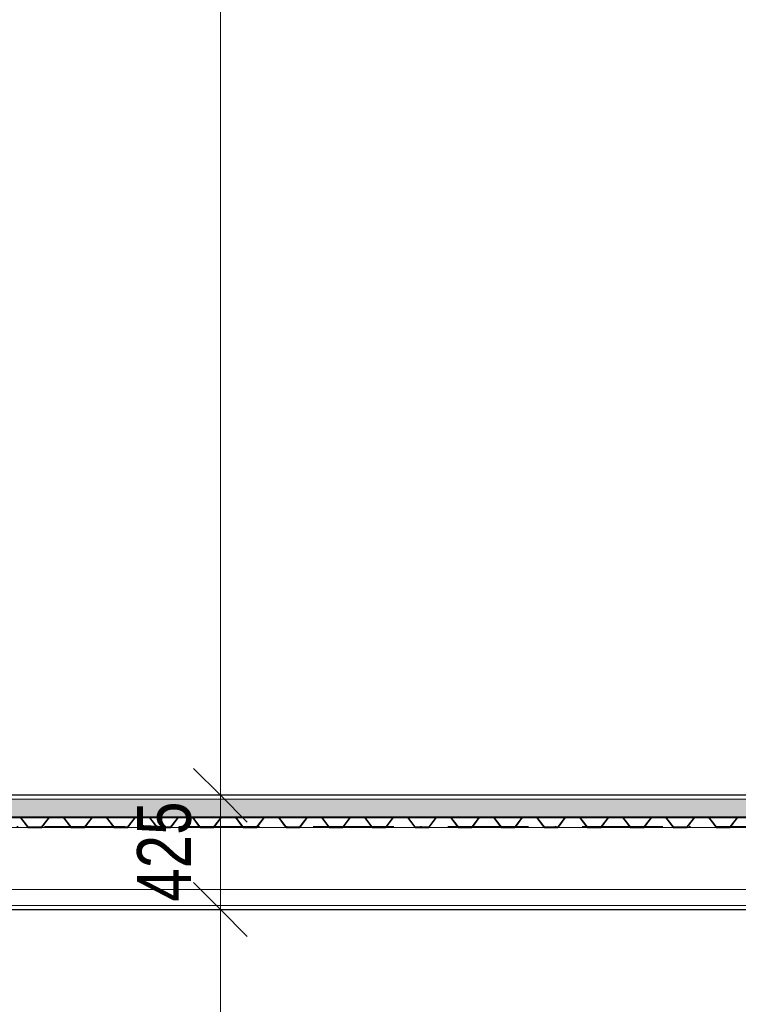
# Model space of a CAD drawing. Header units: millimetres. Extents: x 200776 to 378340, y -23587 to 19113.
# Tile 15 of 61: x 232504 to 235176, y 4323 to 7984. Entities that reach past the tile are written whole.
import ezdxf

# ---------------------------------------------------------------- set-up
doc = ezdxf.new("R2010")
doc.units = ezdxf.units.MM
doc.linetypes.add('Čerchovaná 3mm', pattern=[500, 300, -100, 0, -100])
for name, color, linetype, lineweight in [('CA_KOTY', 3, 'Continuous', 9), ('CA_KOTY-100', 3, 'Continuous', 9), ('CA_NEVHRA1', 3, 'Čerchovaná 3mm', 13), ('CA_PODLAHA', 1, 'Continuous', 25), ('CA_PODLAHA25', 7, 'Continuous', 13), ('CA_POHHRA18', 9, 'Continuous', 9), ('CA_REZY', 1, 'Continuous', 25), ('CA_SRAFY', 9, 'Continuous', 25), ('CA_ZARIZPRED', 8, 'Continuous', 13)]:
    doc.layers.add(name, color=color, linetype=linetype, lineweight=lineweight)
doc.styles.add('Arial_2', font='arial.ttf', dxfattribs={"width": 0.8, "height": 200})
doc.dimstyles.new('HP_Přímá_-_2_mm_Ariel_1-100', dxfattribs={"dimscale": 304.8, "dimtxt": 204.05188, "dimasz": 0.656168, "dimexe": 0.328084, "dimexo": 0.0625, "dimgap": 0.164042, "dimtad": 1, "dimdec": 0, "dimzin": 0, "dimdsep": 46, "dimtxsty": 'Arial_2', "dimblk1": 'OBLIQUE', "dimblk2": 'OBLIQUE', "dimsah": 1, "dimcen": 0.09, "dimazin": 0, "dimtfac": 1, "dimtdec": 4, "dimtix": 1, "dimtmove": 0, "dimatfit": 3, "dimfxl": 0.984252, "dimfxlon": 1, "dimtvp": 1, "dimtolj": 1, "dimtzin": 0, "dimarcsym": 2})

# ---------------------------------------------------------------- blocks, each defined once
blk = doc.blocks.new('ocelová kce final - 11542_003_OK-HALA_TaO-2_ET_AciS_2025-05-29_upr_dwg-2597525-Řez 1 - vestavek V9')
at = {"layer": 'CA_REZY'}
for p, q in [((246896, 5100), (205100, 5100)), ((205100, 5019), (246896, 5019)), ((232616.1, 5019), (232503.9, 5019)), ((232506.2, 5016.7), (232532.9, 4981.6)), ((232507.1, 5017.4), (232533.8, 4982.3)), ((232533.8, 4982.3), (232507.1, 5017.4)), ((232586.2, 4982.3), (232612.9, 5017.4)), ((232612.9, 5017.4), (232586.2, 4982.3)), ((232587.1, 4981.6), (232613.8, 5016.7)), ((232663.8, 5019), (232616.2, 5019)), ((232616.2, 5017.9), (232663.8, 5017.9)), ((232776.1, 5019), (232663.9, 5019)), ((232666.2, 5016.7), (232692.9, 4981.6)), ((232667.1, 5017.4), (232693.8, 4982.3)), ((232693.8, 4982.3), (232667.1, 5017.4)), ((232746.2, 4982.3), (232772.9, 5017.4)), ((232772.9, 5017.4), (232746.2, 4982.3)), ((232747.1, 4981.6), (232773.8, 5016.7)), ((232823.8, 5019), (232776.2, 5019)), ((232776.2, 5017.9), (232823.8, 5017.9)), ((232936.1, 5019), (232823.9, 5019)), ((232826.2, 5016.7), (232852.9, 4981.6)), ((232827.1, 5017.4), (232853.8, 4982.3)), ((232853.8, 4982.3), (232827.1, 5017.4)), ((232906.2, 4982.3), (232932.9, 5017.4)), ((232932.9, 5017.4), (232906.2, 4982.3)), ((232907.1, 4981.6), (232933.8, 5016.7)), ((232980, 5019), (232936.2, 5019)), ((232936.2, 5017.9), (232980, 5017.9)), ((232983.8, 5019), (232940, 5019)), ((232940, 5019), (232940, 5017.9)), ((232940, 5017.9), (232983.8, 5017.9)), ((232980, 5017.9), (232980, 5019)), ((233096.1, 5019), (232983.9, 5019)), ((232986.2, 5016.7), (233012.9, 4981.6)), ((232987.1, 5017.4), (233013.8, 4982.3)), ((233013.8, 4982.3), (232987.1, 5017.4)), ((233066.2, 4982.3), (233092.9, 5017.4)), ((233092.9, 5017.4), (233066.2, 4982.3)), ((233067.1, 4981.6), (233093.8, 5016.7)), ((233143.8, 5019), (233096.2, 5019)), ((233096.2, 5017.9), (233143.8, 5017.9)), ((233256.1, 5019), (233143.9, 5019)), ((233146.2, 5016.7), (233172.9, 4981.6)), ((233147.1, 5017.4), (233173.8, 4982.3)), ((233173.8, 4982.3), (233147.1, 5017.4)), ((233226.2, 4982.3), (233252.9, 5017.4)), ((233252.9, 5017.4), (233226.2, 4982.3)), ((233227.1, 4981.6), (233253.8, 5016.7)), ((233303.8, 5019), (233256.2, 5019)), ((233256.2, 5017.9), (233303.8, 5017.9)), ((233416.1, 5019), (233303.9, 5019)), ((233306.2, 5016.7), (233332.9, 4981.6)), ((233307.1, 5017.4), (233333.8, 4982.3)), ((233333.8, 4982.3), (233307.1, 5017.4)), ((233386.2, 4982.3), (233412.9, 5017.4)), ((233412.9, 5017.4), (233386.2, 4982.3)), ((233387.1, 4981.6), (233413.8, 5016.7)), ((233463.8, 5019), (233416.2, 5019)), ((233416.2, 5017.9), (233463.8, 5017.9)), ((233576.1, 5019), (233463.9, 5019)), ((233466.2, 5016.7), (233492.9, 4981.6)), ((233467.1, 5017.4), (233493.8, 4982.3)), ((233493.8, 4982.3), (233467.1, 5017.4)), ((233546.2, 4982.3), (233572.9, 5017.4)), ((233572.9, 5017.4), (233546.2, 4982.3)), ((233547.1, 4981.6), (233573.8, 5016.7)), ((233623.8, 5019), (233576.2, 5019)), ((233576.2, 5017.9), (233623.8, 5017.9)), ((233736.1, 5019), (233623.9, 5019)), ((233626.2, 5016.7), (233652.9, 4981.6)), ((233627.1, 5017.4), (233653.8, 4982.3)), ((233653.8, 4982.3), (233627.1, 5017.4)), ((233706.2, 4982.3), (233732.9, 5017.4)), ((233732.9, 5017.4), (233706.2, 4982.3)), ((233707.1, 4981.6), (233733.8, 5016.7)), ((233783.8, 5019), (233736.2, 5019)), ((233736.2, 5017.9), (233783.8, 5017.9)), ((233896.1, 5019), (233783.9, 5019)), ((233786.2, 5016.7), (233812.9, 4981.6)), ((233787.1, 5017.4), (233813.8, 4982.3)), ((233813.8, 4982.3), (233787.1, 5017.4)), ((233866.2, 4982.3), (233892.9, 5017.4)), ((233892.9, 5017.4), (233866.2, 4982.3)), ((233867.1, 4981.6), (233893.8, 5016.7)), ((233940, 5019), (233896.2, 5019)), ((233896.2, 5017.9), (233940, 5017.9)), ((233943.8, 5019), (233900, 5019)), ((233900, 5019), (233900, 5017.9)), ((233900, 5017.9), (233943.8, 5017.9)), ((233940, 5017.9), (233940, 5019)), ((234056.1, 5019), (233943.9, 5019)), ((233946.2, 5016.7), (233972.9, 4981.6)), ((233947.1, 5017.4), (233973.8, 4982.3)), ((233973.8, 4982.3), (233947.1, 5017.4)), ((234026.2, 4982.3), (234052.9, 5017.4)), ((234052.9, 5017.4), (234026.2, 4982.3)), ((234027.1, 4981.6), (234053.8, 5016.7)), ((234103.8, 5019), (234056.2, 5019)), ((234056.2, 5017.9), (234103.8, 5017.9)), ((234216.1, 5019), (234103.9, 5019)), ((234106.2, 5016.7), (234132.9, 4981.6)), ((234107.1, 5017.4), (234133.8, 4982.3)), ((234133.8, 4982.3), (234107.1, 5017.4)), ((234186.2, 4982.3), (234212.9, 5017.4)), ((234212.9, 5017.4), (234186.2, 4982.3)), ((234187.1, 4981.6), (234213.8, 5016.7)), ((234263.8, 5019), (234216.2, 5019)), ((234216.2, 5017.9), (234263.8, 5017.9)), ((234376.1, 5019), (234263.9, 5019)), ((234266.2, 5016.7), (234292.9, 4981.6)), ((234267.1, 5017.4), (234293.8, 4982.3)), ((234293.8, 4982.3), (234267.1, 5017.4)), ((234346.2, 4982.3), (234372.9, 5017.4)), ((234372.9, 5017.4), (234346.2, 4982.3)), ((234347.1, 4981.6), (234373.8, 5016.7)), ((234423.8, 5019), (234376.2, 5019)), ((234376.2, 5017.9), (234423.8, 5017.9)), ((234536.1, 5019), (234423.9, 5019)), ((234426.2, 5016.7), (234452.9, 4981.6)), ((234427.1, 5017.4), (234453.8, 4982.3)), ((234453.8, 4982.3), (234427.1, 5017.4)), ((234506.2, 4982.3), (234532.9, 5017.4)), ((234532.9, 5017.4), (234506.2, 4982.3)), ((234507.1, 4981.6), (234533.8, 5016.7)), ((234583.8, 5019), (234536.2, 5019)), ((234536.2, 5017.9), (234583.8, 5017.9)), ((234696.1, 5019), (234583.9, 5019)), ((234586.2, 5016.7), (234612.9, 4981.6)), ((234587.1, 5017.4), (234613.8, 4982.3)), ((234613.8, 4982.3), (234587.1, 5017.4)), ((234666.2, 4982.3), (234692.9, 5017.4)), ((234692.9, 5017.4), (234666.2, 4982.3)), ((234667.1, 4981.6), (234693.8, 5016.7)), ((234743.8, 5019), (234696.2, 5019)), ((234696.2, 5017.9), (234743.8, 5017.9)), ((234856.1, 5019), (234743.9, 5019)), ((234746.2, 5016.7), (234772.9, 4981.6)), ((234747.1, 5017.4), (234773.8, 4982.3)), ((234773.8, 4982.3), (234747.1, 5017.4)), ((234826.2, 4982.3), (234852.9, 5017.4)), ((234852.9, 5017.4), (234826.2, 4982.3)), ((234827.1, 4981.6), (234853.8, 5016.7)), ((234900, 5019), (234856.2, 5019)), ((234856.2, 5017.9), (234900, 5017.9)), ((234903.8, 5019), (234860, 5019)), ((234860, 5019), (234860, 5017.9)), ((234860, 5017.9), (234903.8, 5017.9)), ((234900, 5017.9), (234900, 5019)), ((235016.1, 5019), (234903.9, 5019)), ((234906.2, 5016.7), (234932.9, 4981.6)), ((234907.1, 5017.4), (234933.8, 4982.3)), ((234933.8, 4982.3), (234907.1, 5017.4)), ((234986.2, 4982.3), (235012.9, 5017.4)), ((235012.9, 5017.4), (234986.2, 4982.3)), ((234987.1, 4981.6), (235013.8, 5016.7)), ((235063.8, 5019), (235016.2, 5019)), ((235016.2, 5017.9), (235063.8, 5017.9)), ((235176.1, 5019), (235063.9, 5019)), ((235066.2, 5016.7), (235092.9, 4981.6)), ((235067.1, 5017.4), (235093.8, 4982.3)), ((235093.8, 4982.3), (235067.1, 5017.4)), ((235146.2, 4982.3), (235172.9, 5017.4)), ((235172.9, 5017.4), (235146.2, 4982.3)), ((235147.1, 4981.6), (235173.8, 5016.7)), ((232536.2, 4981.1), (232583.8, 4981.1)), ((232583.8, 4981.1), (232536.2, 4981.1)), ((232536.2, 4980), (232583.8, 4980)), ((232696.2, 4981.1), (232743.8, 4981.1)), ((232743.8, 4981.1), (232696.2, 4981.1)), ((232696.2, 4980), (232743.8, 4980)), ((232856.2, 4981.1), (232903.8, 4981.1)), ((232903.8, 4981.1), (232856.2, 4981.1)), ((232856.2, 4980), (232903.8, 4980)), ((233016.2, 4981.1), (233063.8, 4981.1)), ((233063.8, 4981.1), (233016.2, 4981.1)), ((233016.2, 4980), (233063.8, 4980)), ((233176.2, 4981.1), (233223.8, 4981.1)), ((233223.8, 4981.1), (233176.2, 4981.1)), ((233176.2, 4980), (233223.8, 4980)), ((233336.2, 4981.1), (233383.8, 4981.1)), ((233383.8, 4981.1), (233336.2, 4981.1)), ((233336.2, 4980), (233383.8, 4980)), ((233496.2, 4981.1), (233543.8, 4981.1)), ((233543.8, 4981.1), (233496.2, 4981.1)), ((233496.2, 4980), (233543.8, 4980)), ((233656.2, 4981.1), (233703.8, 4981.1)), ((233703.8, 4981.1), (233656.2, 4981.1)), ((233656.2, 4980), (233703.8, 4980)), ((233816.2, 4981.1), (233863.8, 4981.1)), ((233863.8, 4981.1), (233816.2, 4981.1)), ((233816.2, 4980), (233863.8, 4980)), ((233976.2, 4981.1), (234023.8, 4981.1)), ((234023.8, 4981.1), (233976.2, 4981.1)), ((233976.2, 4980), (234023.8, 4980)), ((234136.2, 4981.1), (234183.8, 4981.1)), ((234183.8, 4981.1), (234136.2, 4981.1)), ((234136.2, 4980), (234183.8, 4980)), ((234296.2, 4981.1), (234343.8, 4981.1)), ((234343.8, 4981.1), (234296.2, 4981.1)), ((234296.2, 4980), (234343.8, 4980)), ((234456.2, 4981.1), (234503.8, 4981.1)), ((234503.8, 4981.1), (234456.2, 4981.1)), ((234456.2, 4980), (234503.8, 4980)), ((234616.2, 4981.1), (234663.8, 4981.1)), ((234663.8, 4981.1), (234616.2, 4981.1)), ((234616.2, 4980), (234663.8, 4980)), ((234776.2, 4981.1), (234823.8, 4981.1)), ((234823.8, 4981.1), (234776.2, 4981.1)), ((234776.2, 4980), (234823.8, 4980)), ((234936.2, 4981.1), (234983.8, 4981.1)), ((234983.8, 4981.1), (234936.2, 4981.1)), ((234936.2, 4980), (234983.8, 4980)), ((235096.2, 4981.1), (235143.8, 4981.1)), ((235143.8, 4981.1), (235096.2, 4981.1)), ((235096.2, 4980), (235143.8, 4980))]:
    blk.add_line(p, q, dxfattribs=at)
for centre, radius, start, end in [((232503.8, 5015), 4.04, 36.3452, 90), ((232503.8, 5015), 2.96, 36.1815, 90), ((232503.8, 5015), 4.04, 36.3453, 88.7247), ((232616.3, 5014.8), 4.18, 91.5924, 142.6726), ((232616.2, 5015), 4.04, 90, 143.6548), ((232616.2, 5015), 2.96, 90, 143.8185), ((232663.8, 5015), 4.04, 36.3452, 90), ((232663.8, 5015), 2.96, 36.1815, 90), ((232663.8, 5015), 4.04, 36.3453, 88.7247), ((232776.3, 5014.8), 4.18, 91.5924, 142.6726), ((232776.2, 5015), 4.04, 90, 143.6548), ((232776.2, 5015), 2.96, 90, 143.8185), ((232823.8, 5015), 4.04, 36.3452, 90), ((232823.8, 5015), 2.96, 36.1815, 90), ((232823.8, 5015), 4.04, 36.3453, 88.7247), ((232936.3, 5014.8), 4.18, 91.5924, 142.6726), ((232936.2, 5015), 4.04, 90, 143.6548), ((232936.2, 5015), 2.96, 90, 143.8185), ((232983.8, 5015), 4.04, 36.3452, 90), ((232983.8, 5015), 2.96, 36.1815, 90), ((232983.8, 5015), 4.04, 36.3453, 88.7247), ((233096.3, 5014.8), 4.18, 91.5924, 142.6726), ((233096.2, 5015), 4.04, 90, 143.6548), ((233096.2, 5015), 2.96, 90, 143.8185), ((233143.8, 5015), 4.04, 36.3452, 90), ((233143.8, 5015), 2.96, 36.1815, 90), ((233143.8, 5015), 4.04, 36.3453, 88.7247), ((233256.3, 5014.8), 4.18, 91.5924, 142.6726), ((233256.2, 5015), 4.04, 90, 143.6548), ((233256.2, 5015), 2.96, 90, 143.8185), ((233303.8, 5015), 4.04, 36.3452, 90), ((233303.8, 5015), 2.96, 36.1815, 90), ((233303.8, 5015), 4.04, 36.3453, 88.7247), ((233416.3, 5014.8), 4.18, 91.5924, 142.6726), ((233416.2, 5015), 4.04, 90, 143.6548), ((233416.2, 5015), 2.96, 90, 143.8185), ((233463.8, 5015), 4.04, 36.3452, 90), ((233463.8, 5015), 2.96, 36.1815, 90), ((233463.8, 5015), 4.04, 36.3453, 88.7247), ((233576.3, 5014.8), 4.18, 91.5924, 142.6726), ((233576.2, 5015), 4.04, 90, 143.6548), ((233576.2, 5015), 2.96, 90, 143.8185), ((233623.8, 5015), 4.04, 36.3452, 90), ((233623.8, 5015), 2.96, 36.1815, 90), ((233623.8, 5015), 4.04, 36.3453, 88.7247), ((233736.3, 5014.8), 4.18, 91.5924, 142.6726), ((233736.2, 5015), 4.04, 90, 143.6548), ((233736.2, 5015), 2.96, 90, 143.8185), ((233783.8, 5015), 4.04, 36.3452, 90), ((233783.8, 5015), 2.96, 36.1815, 90), ((233783.8, 5015), 4.04, 36.3453, 88.7247), ((233896.3, 5014.8), 4.18, 91.5924, 142.6726), ((233896.2, 5015), 4.04, 90, 143.6548), ((233896.2, 5015), 2.96, 90, 143.8185), ((233943.8, 5015), 4.04, 36.3452, 90), ((233943.8, 5015), 2.96, 36.1815, 90), ((233943.8, 5015), 4.04, 36.3453, 88.7247), ((234056.3, 5014.8), 4.18, 91.5924, 142.6726), ((234056.2, 5015), 4.04, 90, 143.6548), ((234056.2, 5015), 2.96, 90, 143.8185), ((234103.8, 5015), 4.04, 36.3452, 90), ((234103.8, 5015), 2.96, 36.1815, 90), ((234103.8, 5015), 4.04, 36.3453, 88.7247), ((234216.3, 5014.8), 4.18, 91.5924, 142.6726), ((234216.2, 5015), 4.04, 90, 143.6548), ((234216.2, 5015), 2.96, 90, 143.8185), ((234263.8, 5015), 4.04, 36.3452, 90), ((234263.8, 5015), 2.96, 36.1815, 90), ((234263.8, 5015), 4.04, 36.3453, 88.7247), ((234376.3, 5014.8), 4.18, 91.5924, 142.6726), ((234376.2, 5015), 4.04, 90, 143.6548), ((234376.2, 5015), 2.96, 90, 143.8185), ((234423.8, 5015), 4.04, 36.3452, 90), ((234423.8, 5015), 2.96, 36.1815, 90), ((234423.8, 5015), 4.04, 36.3453, 88.7247), ((234536.3, 5014.8), 4.18, 91.5924, 142.6726), ((234536.2, 5015), 4.04, 90, 143.6548), ((234536.2, 5015), 2.96, 90, 143.8185), ((234583.8, 5015), 4.04, 36.3452, 90), ((234583.8, 5015), 2.96, 36.1815, 90), ((234583.8, 5015), 4.04, 36.3453, 88.7247), ((234696.3, 5014.8), 4.18, 91.5924, 142.6726), ((234696.2, 5015), 4.04, 90, 143.6548), ((234696.2, 5015), 2.96, 90, 143.8185), ((234743.8, 5015), 4.04, 36.3452, 90), ((234743.8, 5015), 2.96, 36.1815, 90), ((234743.8, 5015), 4.04, 36.3453, 88.7247), ((234856.3, 5014.8), 4.18, 91.5924, 142.6726), ((234856.2, 5015), 4.04, 90, 143.6548), ((234856.2, 5015), 2.96, 90, 143.8185), ((234903.8, 5015), 4.04, 36.3452, 90), ((234903.8, 5015), 2.96, 36.1815, 90), ((234903.8, 5015), 4.04, 36.3453, 88.7247), ((235016.3, 5014.8), 4.18, 91.5924, 142.6726), ((235016.2, 5015), 4.04, 90, 143.6548), ((235016.2, 5015), 2.96, 90, 143.8185), ((235063.8, 5015), 4.04, 36.3452, 90), ((235063.8, 5015), 2.96, 36.1815, 90), ((235063.8, 5015), 4.04, 36.3453, 88.7247), ((235176.3, 5014.8), 4.18, 91.5924, 142.6726), ((235176.2, 5015), 4.04, 90, 143.6548), ((235176.2, 5015), 2.96, 90, 143.8185), ((232536.2, 4984), 4.04, 216.3452, 270), ((232536.3, 4984.2), 3.09, 217.3274, 268.8539), ((232536.2, 4984), 2.96, 216.1815, 270), ((232583.8, 4984), 2.96, 270, 323.8187), ((232583.8, 4984), 2.96, 270, 323.8185), ((232583.8, 4984), 4.04, 270, 323.6548), ((232696.2, 4984), 4.04, 216.3452, 270), ((232696.3, 4984.2), 3.09, 217.3274, 268.8539), ((232696.2, 4984), 2.96, 216.1815, 270), ((232743.8, 4984), 2.96, 270, 323.8187), ((232743.8, 4984), 2.96, 270, 323.8185), ((232743.8, 4984), 4.04, 270, 323.6548), ((232856.2, 4984), 4.04, 216.3452, 270), ((232856.3, 4984.2), 3.09, 217.3274, 268.8539), ((232856.2, 4984), 2.96, 216.1815, 270), ((232903.8, 4984), 2.96, 270, 323.8187), ((232903.8, 4984), 2.96, 270, 323.8185), ((232903.8, 4984), 4.04, 270, 323.6548), ((233016.2, 4984), 4.04, 216.3452, 270), ((233016.3, 4984.2), 3.09, 217.3274, 268.8539), ((233016.2, 4984), 2.96, 216.1815, 270), ((233063.8, 4984), 2.96, 270, 323.8187), ((233063.8, 4984), 2.96, 270, 323.8185), ((233063.8, 4984), 4.04, 270, 323.6548), ((233176.2, 4984), 4.04, 216.3452, 270), ((233176.3, 4984.2), 3.09, 217.3274, 268.8539), ((233176.2, 4984), 2.96, 216.1815, 270), ((233223.8, 4984), 2.96, 270, 323.8187), ((233223.8, 4984), 2.96, 270, 323.8185), ((233223.8, 4984), 4.04, 270, 323.6548), ((233336.2, 4984), 4.04, 216.3452, 270), ((233336.3, 4984.2), 3.09, 217.3274, 268.8539), ((233336.2, 4984), 2.96, 216.1815, 270), ((233383.8, 4984), 2.96, 270, 323.8187), ((233383.8, 4984), 2.96, 270, 323.8185), ((233383.8, 4984), 4.04, 270, 323.6548), ((233496.2, 4984), 4.04, 216.3452, 270), ((233496.3, 4984.2), 3.09, 217.3274, 268.8539), ((233496.2, 4984), 2.96, 216.1815, 270), ((233543.8, 4984), 2.96, 270, 323.8187), ((233543.8, 4984), 2.96, 270, 323.8185), ((233543.8, 4984), 4.04, 270, 323.6548), ((233656.2, 4984), 4.04, 216.3452, 270), ((233656.3, 4984.2), 3.09, 217.3274, 268.8539), ((233656.2, 4984), 2.96, 216.1815, 270), ((233703.8, 4984), 2.96, 270, 323.8187), ((233703.8, 4984), 2.96, 270, 323.8185), ((233703.8, 4984), 4.04, 270, 323.6548), ((233816.2, 4984), 4.04, 216.3452, 270), ((233816.3, 4984.2), 3.09, 217.3274, 268.8539), ((233816.2, 4984), 2.96, 216.1815, 270), ((233863.8, 4984), 2.96, 270, 323.8187), ((233863.8, 4984), 2.96, 270, 323.8185), ((233863.8, 4984), 4.04, 270, 323.6548), ((233976.2, 4984), 4.04, 216.3452, 270), ((233976.3, 4984.2), 3.09, 217.3274, 268.8539), ((233976.2, 4984), 2.96, 216.1815, 270), ((234023.8, 4984), 2.96, 270, 323.8187), ((234023.8, 4984), 2.96, 270, 323.8185), ((234023.8, 4984), 4.04, 270, 323.6548), ((234136.2, 4984), 4.04, 216.3452, 270), ((234136.3, 4984.2), 3.09, 217.3274, 268.8539), ((234136.2, 4984), 2.96, 216.1815, 270), ((234183.8, 4984), 2.96, 270, 323.8187), ((234183.8, 4984), 2.96, 270, 323.8185), ((234183.8, 4984), 4.04, 270, 323.6548), ((234296.2, 4984), 4.04, 216.3452, 270), ((234296.3, 4984.2), 3.09, 217.3274, 268.8539), ((234296.2, 4984), 2.96, 216.1815, 270), ((234343.8, 4984), 2.96, 270, 323.8187), ((234343.8, 4984), 2.96, 270, 323.8185), ((234343.8, 4984), 4.04, 270, 323.6548), ((234456.2, 4984), 4.04, 216.3452, 270), ((234456.3, 4984.2), 3.09, 217.3274, 268.8539), ((234456.2, 4984), 2.96, 216.1815, 270), ((234503.8, 4984), 2.96, 270, 323.8187), ((234503.8, 4984), 2.96, 270, 323.8185), ((234503.8, 4984), 4.04, 270, 323.6548), ((234616.2, 4984), 4.04, 216.3452, 270), ((234616.3, 4984.2), 3.09, 217.3274, 268.8539), ((234616.2, 4984), 2.96, 216.1815, 270), ((234663.8, 4984), 2.96, 270, 323.8187), ((234663.8, 4984), 2.96, 270, 323.8185), ((234663.8, 4984), 4.04, 270, 323.6548), ((234776.2, 4984), 4.04, 216.3452, 270), ((234776.3, 4984.2), 3.09, 217.3274, 268.8539), ((234776.2, 4984), 2.96, 216.1815, 270), ((234823.8, 4984), 2.96, 270, 323.8187), ((234823.8, 4984), 2.96, 270, 323.8185), ((234823.8, 4984), 4.04, 270, 323.6548), ((234936.2, 4984), 4.04, 216.3452, 270), ((234936.3, 4984.2), 3.09, 217.3274, 268.8539), ((234936.2, 4984), 2.96, 216.1815, 270), ((234983.8, 4984), 2.96, 270, 323.8187), ((234983.8, 4984), 2.96, 270, 323.8185), ((234983.8, 4984), 4.04, 270, 323.6548), ((235096.2, 4984), 4.04, 216.3452, 270), ((235096.3, 4984.2), 3.09, 217.3274, 268.8539), ((235096.2, 4984), 2.96, 216.1815, 270), ((235143.8, 4984), 2.96, 270, 323.8187), ((235143.8, 4984), 2.96, 270, 323.8185), ((235143.8, 4984), 4.04, 270, 323.6548)]:
    blk.add_arc(centre, radius, start, end, dxfattribs=at)
blk = doc.blocks.new('ocelová kce final - ocelová kce final-2597615-Řez 1 - vestavek V9')
blk.add_blockref('ocelová kce final - 11542_003_OK-HALA_TaO-2_ET_AciS_2025-05-29_upr_dwg-2597525-Řez 1 - vestavek V9', (0, 0))
blk = doc.blocks.new('DIMBLOCK9-Řez 1 - vestavek V9')
at = {"layer": 'CA_KOTY-100'}
for p, q in [((233250, 14047.2), (233150, 14147.2)), ((233250, 14047.2), (232950, 14047.2)), ((233250, 14047.2), (233250, 5100)), ((233250, 14047.2), (233350, 13947.2)), ((233250, 14047.2), (233350, 14047.2)), ((233250, 5100), (233150, 5200)), ((233250, 5100), (233150, 5100)), ((233250, 5100), (233350, 5000)), ((233250, 5100), (233550, 5100))]:
    blk.add_line(p, q, dxfattribs=at)
at = {"layer": 'CA_KOTY-100', "color": 0, "insert": (232940.4, 9328.7), "char_height": 200, "width": 587.669, "attachment_point": 1, "rotation": 90, "line_spacing_factor": 0.941778, "style": 'Arial_2'}
blk.add_mtext('8947', dxfattribs=at)
blk = doc.blocks.new('_Oblique')
at = {"color": 0, "linetype": 'ByBlock', "lineweight": -2}
blk.add_line((-0.5, -0.5), (0.5, 0.5), dxfattribs=at)
blk = doc.blocks.new('DIMBLOCK10-Řez 1 - vestavek V9')
at = {"layer": 'CA_KOTY-100'}
for p, q in [((233250, 5100), (233150, 5200)), ((233250, 5100), (233150, 5100)), ((233250, 5100), (233250, 4675)), ((233250, 5100), (233350, 5000)), ((233250, 5100), (233550, 5100)), ((233250, 4675), (233150, 4775)), ((233250, 4675), (233150, 4675)), ((233250, 4675), (233350, 4575)), ((233250, 4675), (233550, 4675))]:
    blk.add_line(p, q, dxfattribs=at)
at = {"layer": 'CA_KOTY-100', "color": 0, "insert": (232940.4, 4703.9), "char_height": 200, "width": 440.752, "attachment_point": 1, "rotation": 90, "line_spacing_factor": 0.941778, "style": 'Arial_2'}
blk.add_mtext('425', dxfattribs=at)
blk = doc.blocks.new('DIMBLOCK11-Řez 1 - vestavek V9')
at = {"layer": 'CA_KOTY-100'}
for p, q in [((233250, 4675), (233150, 4775)), ((233250, 4675), (233150, 4675)), ((233250, 4675), (233250, 0)), ((233250, 4675), (233350, 4575)), ((233250, 4675), (233550, 4675)), ((233250, 0), (233150, 100)), ((233250, 0), (233150, 0)), ((233250, 0), (233350, -100)), ((233250, 0), (233550, 0))]:
    blk.add_line(p, q, dxfattribs=at)
at = {"layer": 'CA_KOTY-100', "color": 0, "insert": (232940.4, 2092.6), "char_height": 200, "width": 587.669, "attachment_point": 1, "rotation": 90, "line_spacing_factor": 0.941778, "style": 'Arial_2'}
blk.add_mtext('4675', dxfattribs=at)

msp = doc.modelspace()

# ---------------------------------------------------------------- hatches: boundary and pattern name
at = {"layer": 'CA_SRAFY', "lineweight": 9}
h = msp.add_hatch(dxfattribs=at)
h.set_pattern_fill('FP_13', color=256, style=0, pattern_type=2)
h.set_pattern_definition([(45, (248519.7, 1115), (-359.21, 359.21), []), (45, (248663.4, 1115), (-359.21, 359.21), []), (45, (248950.75, 1115), (-215.526, 502.8943), [203.2, -101.6, 3.353, -98.247])])
h.paths.add_polyline_path([(236175.3, 5020), (246890, 5020), (246890, 5085), (205090, 5085), (205090, 5020), (235814, 5020)])
h.paths.add_polyline_path([(289420, 5020), (289420, 5085), (274055, 5085), (274055, 5020), (289273.6, 5020)])
h.paths.add_polyline_path([(273905, 5020), (273905, 5085), (265520, 5085), (265520, 5020), (273741.4, 5020)])

# ---------------------------------------------------------------- linework, layer by layer
at = {"layer": 'CA_NEVHRA1'}
msp.add_line((205090, 4984), (246890, 4984), dxfattribs=at)
at = {"layer": 'CA_PODLAHA'}
for p, q in [((273905, 5100), (205090, 5100)), ((205090, 4675), (246890, 4675))]:
    msp.add_line(p, q, dxfattribs=at)
at = {"layer": 'CA_PODLAHA25'}
for p, q in [((246890, 5085), (205090, 5085)), ((246890, 5020), (205090, 5020)), ((246890, 4980), (205090, 4980)), ((246890, 4750), (205090, 4750)), ((246890, 4690), (205090, 4690))]:
    msp.add_line(p, q, dxfattribs=at)
at = {"layer": 'CA_POHHRA18'}
msp.add_line((205090, 5016), (246890, 5016), dxfattribs=at)

# ---------------------------------------------------------------- block references
at = {"layer": 'CA_ZARIZPRED'}
msp.add_blockref('ocelová kce final - ocelová kce final-2597615-Řez 1 - vestavek V9', (0, 0), dxfattribs=at)

# ---------------------------------------------------------------- dimensions: what is measured, and where the dimension line sits
at = {"layer": 'CA_KOTY'}
for base, p1, p2, override, picture, middle in [((233250, 5100), (232950, 14047.2), (233550, 5100), {"dimpost": '<>', "dimfxl": 8967.270475}, 'DIMBLOCK9-Řez 1 - vestavek V9', (233097.9, 9573.6)), ((233250, 4675), (233550, 5100), (233550, 4675), {"dimpost": '<>', "dimfxl": 425}, 'DIMBLOCK10-Řez 1 - vestavek V9', (233097.9, 4887.5)), ((233250, 0), (233550, 4675), (233550, 0), {"dimpost": '<>', "dimfxl": 4675}, 'DIMBLOCK11-Řez 1 - vestavek V9', (233097.9, 2337.5))]:
    dim = msp.add_linear_dim(base=base, p1=p1, p2=p2, angle=90, dimstyle='HP_Přímá_-_2_mm_Ariel_1-100', override=override, dxfattribs=at)
    dim.commit()
    dim.dimension.update_dxf_attribs({"geometry": picture, "text_midpoint": middle})

doc.saveas('drawing.dxf')
